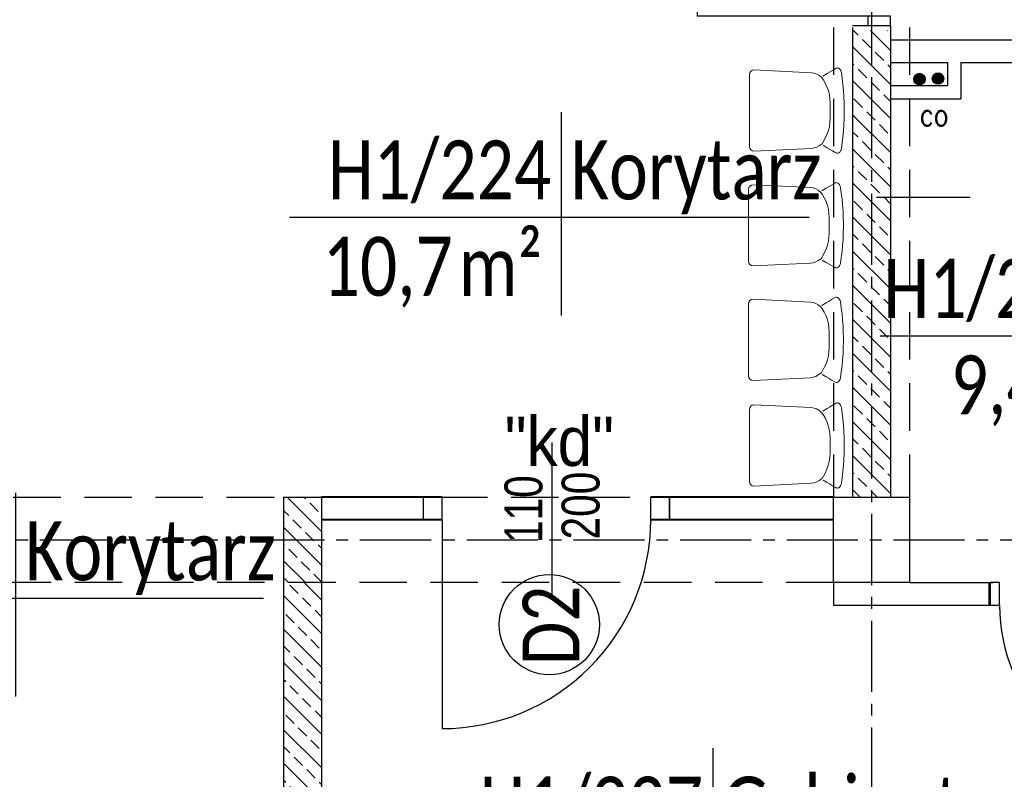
# Model space of a CAD drawing. Header units: millimetres. Extents: x 20447 to 23253, y -8211 to -4238.
# Tile 12 of 18: x 21753 to 22272, y -6252 to -5851. Entities that reach past the tile are written whole.
import ezdxf
from ezdxf.enums import TextEntityAlignment as Align

# ---------------------------------------------------------------- set-up
doc = ezdxf.new("R2010")
doc.units = ezdxf.units.MM
doc.linetypes.add('CENTER2', pattern=[1.125, 0.75, -0.125, 0.125, -0.125])
doc.linetypes.add('DASHED', pattern=[0.75, 0.5, -0.25])
for name, color, linetype in [('_A_metki', 19, 'Continuous'), ('DRZWIOPIS', 250, 'Continuous'), ('KRESKOWANIE', 250, 'Continuous'), ('NAZWY_POM_ARCHITEKTURA', 7, 'Continuous'), ('opisy', 2, 'Continuous'), ('OSIE', 1, 'CENTER2'), ('PODCIAGI', 251, 'DASHED'), ('s-piony c.o', 1, 'Continuous'), ('SCIANY_ŻELBETOWE', 250, 'Continuous'), ('SLUPY', 250, 'Continuous'), ('SLUSARKA', 7, 'Continuous'), ('STOLDRZWI', 7, 'Continuous'), ('TECHNOLOGIA', 5, 'Continuous')]:
    doc.layers.add(name, color=color, linetype=linetype)
doc.layers.add('pfu moje', color=95, linetype='Continuous', lineweight=40)
doc.layers.add('ŚCIANY_STARE', color=250, linetype='Continuous', lineweight=25)
doc.styles.add('ARIAL', font='arial.ttf', dxfattribs={"width": 0.9})
doc.styles.add('MM', font='calibri.ttf', dxfattribs={"width": 0.6, "height": 15})
doc.styles.add('ROMANS', font='ROMANS.shx', dxfattribs={"width": 0.6})

# ---------------------------------------------------------------- blocks, each defined once
blk = doc.blocks.new('DRZWI_D11W_90')
for p, q in [((5, 12), (5, 102)), ((50, 40.83), (50, -28.83))]:
    blk.add_line(p, q)
for points in [[(0, 0), (5, 0), (5, 12), (0, 12)], [(95, 0), (100, 0), (100, 12), (95, 12)]]:
    blk.add_lwpolyline(points, close=True)
blk.add_arc((5, 12), 90, 0, 90)
blk = doc.blocks.new('A$C7F644541')
at = {"layer": 'SLUSARKA', "ltscale": 50}
for p, q in [((84.85, 164.05), (91.92, 171.12)), ((100.41, 162.63), (91.92, 171.12)), ((93.34, 155.56), (84.85, 164.05)), ((93.34, 155.56), (100.41, 162.63)), ((76.95, 98.4), (27.69, 147.66)), ((0, 79.2), (7.07, 86.27)), ((15.56, 77.78), (7.07, 86.27)), ((0, 79.2), (8.49, 70.71)), ((8.49, 70.71), (15.56, 77.78)), ((15.56, 77.78), (93.34, 0))]:
    blk.add_line(p, q, dxfattribs=at)
blk.add_arc((15.56, 77.78), 110, 315, 45, dxfattribs=at)
at = {"layer": 'ŚCIANY_STARE', "ltscale": 50}
for p, q in [((91.92, 171.12), (100.41, 162.63)), ((0, 79.2), (8.49, 70.71))]:
    blk.add_line(p, q, dxfattribs=at)
blk = doc.blocks.new('*U1666')
at = {"layer": '_A_metki', "color": 1}
for points in [[(50, 21.37), (50, -20)], [(-5.26, 0), (100.46, 0)]]:
    blk.add_lwpolyline(points, dxfattribs=at)
at = {"layer": '_A_metki', "insert": (46.18, -4), "char_height": 12, "width": 19.7618, "attachment_point": 3, "line_spacing_factor": 0.8, "style": 'MM'}
blk.add_mtext('{\\W0.8;m²}', dxfattribs=at)
at = {"layer": '_A_metki', "style": 'MM', "width": 0.8}
for tag, p in [('NAZWA 1', (52, 15)), ('NAZWA 2', (52, 0))]:
    blk.add_attdef(tag, text='', height=12, dxfattribs=at).set_placement(p, align=Align.BOTTOM_LEFT)
for tag, p in [('nr pom.', (48, 0)), ('POW', (24.18, -21.08))]:
    blk.add_attdef(tag, text='', height=12, dxfattribs=at).set_placement(p, align=Align.BOTTOM_RIGHT)
blk.add_attdef('POW.', text='', height=12, dxfattribs=at).set_placement((28, -4), align=Align.TOP_RIGHT)
at = {"layer": '_A_metki', "style": 'MM', "oblique": 15, "width": 0.8}
blk.add_attdef('posadzka', text='', height=12, dxfattribs=at).set_placement((52, -4), align=Align.TOP_LEFT)
blk = doc.blocks.new('A$7E94F132B1B80')
at = {"color": 18, "linetype": 'Continuous', "lineweight": 0}
for p, q in [((1.51, 42.5), (1.08, 39.39)), ((1.73, 43.2), (1.51, 42.5)), ((1.99, 43.8), (1.73, 43.2)), ((2.35, 44.34), (1.99, 43.8)), ((2.86, 44.79), (2.35, 44.34)), ((2.86, 44.79), (3.2, 44.89)), ((3.61, 45), (3.2, 44.89)), ((3.61, 45), (3.96, 44.92)), ((4.27, 44.83), (3.96, 44.92)), ((4.27, 44.83), (4.41, 44.73)), ((6.2, 43.69), (4.41, 44.73)), ((7.8, 42.76), (6.2, 43.69)), ((9.04, 42.05), (7.8, 42.76)), ((11.11, 40.78), (9.04, 42.05)), ((14.51, 41.73), (13.23, 41)), ((15.91, 42.22), (14.51, 41.73)), ((17.37, 42.43), (15.91, 42.22)), ((47.54, 43.92), (17.37, 42.43)), ((48.48, 43.73), (47.54, 43.92)), ((49.28, 43.19), (48.48, 43.73)), ((49.81, 42.38), (49.28, 43.19)), ((50, 41.43), (49.81, 42.38)), ((1.08, 39.39), (0.7, 36.29)), ((10.06, 37.02), (9.15, 35.05)), ((10.06, 37.02), (11.6, 39.94)), ((13.23, 41), (11.6, 39.94)), ((50, 3.57), (50, 41.43)), ((0.4, 33.13), (0.18, 29.94)), ((0.7, 36.29), (0.4, 33.13)), ((8.42, 33), (7.9, 30.89)), ((9.15, 35.05), (8.42, 33)), ((0.04, 26.72), (0, 23.5)), ((0.18, 29.94), (0.04, 26.72)), ((7.58, 28.74), (7.48, 26.57)), ((7.48, 26.57), (7.48, 18.42)), ((7.9, 30.89), (7.58, 28.74)), ((0, 21.49), (0, 23.5)), ((0.04, 18.27), (0, 21.49)), ((0.18, 15.06), (0.04, 18.27)), ((7.48, 18.42), (7.58, 16.25)), ((7.58, 16.25), (7.9, 14.1)), ((0.4, 11.87), (0.18, 15.06)), ((0.7, 8.71), (0.4, 11.87)), ((7.9, 14.1), (8.42, 11.99)), ((8.42, 11.99), (9.15, 9.95)), ((1.08, 5.61), (0.7, 8.71)), ((1.51, 2.5), (1.08, 5.61)), ((9.15, 9.95), (10.06, 7.98)), ((10.06, 7.98), (11.12, 6.1)), ((11.12, 6.1), (12.1, 4.96)), ((1.73, 1.8), (1.51, 2.5)), ((1.99, 1.19), (1.73, 1.8)), ((2.35, 0.65), (1.99, 1.19)), ((2.86, 0.21), (2.35, 0.65)), ((3.24, 0.09), (2.86, 0.21)), ((3.61, 0), (3.24, 0.09)), ((3.61, 0), (3.96, 0.07)), ((4.27, 0.16), (3.96, 0.07)), ((4.27, 0.16), (4.41, 0.26)), ((6.2, 1.31), (4.41, 0.26)), ((7.8, 2.24), (6.2, 1.31)), ((9.04, 2.94), (7.8, 2.24)), ((11.36, 4.36), (9.04, 2.94)), ((12.1, 4.96), (13.23, 4)), ((13.23, 4), (14.51, 3.26)), ((14.51, 3.26), (15.91, 2.78)), ((15.91, 2.78), (17.37, 2.57)), ((17.37, 2.57), (47.54, 1.07)), ((47.54, 1.07), (48.48, 1.26)), ((48.48, 1.26), (49.28, 1.8)), ((49.28, 1.8), (49.81, 2.61)), ((49.81, 2.61), (50, 3.57))]:
    blk.add_line(p, q, dxfattribs=at)

msp = doc.modelspace()

# ---------------------------------------------------------------- hatches: boundary and pattern name
at = {"layer": 'KRESKOWANIE'}
h = msp.add_hatch(dxfattribs=at)
h.set_pattern_fill('BRASS', color=256, scale=2, angle=315, style=0)
h.set_pattern_definition([(315, (20228.751, -8194.34), (8.980256, 8.980256), []), (315, (20233.241, -8189.85), (8.980256, 8.980256), [6.35, -3.175])])
h.paths.add_polyline_path([(22202.49, -5856.98), (22192.49, -5856.98), (22192.49, -5977.12), (22202.49, -5977.12), (22202.49, -5886.85)])
h.paths.add_polyline_path([(22212.49, -5856.98), (22202.49, -5856.98), (22202.49, -5869.12), (22202.49, -5886.85), (22202.49, -5977.12), (22202.75, -5977.12), (22212.49, -5977.12)])
h.paths.add_polyline_path([(22202.49, -5977.12), (22192.49, -5977.12), (22192.49, -6102.98), (22202.49, -6102.98)])
h.paths.add_polyline_path([(22212.49, -5977.12), (22202.49, -5977.12), (22202.49, -6102.98), (22212.49, -6102.98)])
h = msp.add_hatch(dxfattribs=at)
h.set_pattern_fill('BRASS', color=256, scale=50, angle=315, style=0)
h.set_pattern_definition([(315, (38061.459, -8976.495), (8.838835, 8.838835), []), (315, (38065.879, -8972.075), (8.838835, 8.838835), [6.25, -3.125])])
h.paths.add_polyline_path([(21912.49, -6125.48), (21912.49, -6102.98), (21902.49, -6102.98), (21902.49, -6125.48)])
h.paths.add_polyline_path([(21892.49, -6125.48), (21902.49, -6125.48), (21902.49, -6102.98), (21892.49, -6102.98)])
h.paths.add_polyline_path([(21892.49, -6147.98), (21902.49, -6147.98), (21902.49, -6125.48), (21892.49, -6125.48)])
h.paths.add_polyline_path([(21912.49, -6125.48), (21902.49, -6125.48), (21902.49, -6147.98), (21912.49, -6147.98)])
h = msp.add_hatch(dxfattribs=at)
h.set_pattern_fill('BRASS', color=256, scale=50, angle=315, style=0)
h.set_pattern_definition([(315, (20665.042, -7897.261), (8.838835, 8.838835), []), (315, (20669.461, -7892.842), (8.838835, 8.838835), [6.25, -3.125])])
h.paths.add_polyline_path([(21912.49, -6147.98), (21902.49, -6147.98), (21902.49, -6435.48), (21912.49, -6435.48)])
h.paths.add_polyline_path([(21902.49, -6147.98), (21892.49, -6147.98), (21892.49, -6435.48), (21902.49, -6435.48)])
at = {"layer": 's-piony c.o'}
for points in [[(22224.79, -5882.38, -1), (22230.79, -5882.38, -1)], [(22224.79, -5882.38, -1), (22230.79, -5882.38, -1)], [(22224.79, -5882.38, -1), (22230.79, -5882.38, -1)], [(22234.53, -5882.38, -1), (22240.53, -5882.38, -1)], [(22234.53, -5882.38, -1), (22240.53, -5882.38, -1)], [(22234.53, -5882.38, -1), (22240.53, -5882.38, -1)]]:
    msp.add_hatch(color=256, dxfattribs=at).paths.add_polyline_path(points)

# ---------------------------------------------------------------- linework, layer by layer
msp.add_line((22034.05, -6155.43), (22034.05, -6085.76))
at = {"layer": 'DRZWIOPIS', "color": 250}
msp.add_line((22034.05, -6143.81), (22034.05, -6103.81), dxfattribs=at)
at = {"layer": 'DRZWIOPIS', "color": 1}
msp.add_circle((22032.6, -6170.17), 26.4, dxfattribs=at)
at = {"layer": 'NAZWY_POM_ARCHITEKTURA'}
msp.add_line((22205.08, -5944.87), (22254.41, -5944.87), dxfattribs=at)
at = {"layer": 'OSIE', "ltscale": 50}
for p, q in [((22202.49, -4319.09), (22202.49, -5886.85)), ((22202.49, -4319.09), (22202.49, -5886.85)), ((22202.49, -5886.85), (22202.49, -8036.57)), ((22202.49, -5886.85), (22202.49, -8036.57)), ((20526.54, -6125.49), (22738.76, -6125.48))]:
    msp.add_line(p, q, dxfattribs=at)
at = {"layer": 'pfu moje', "ltscale": 25}
for p, q in [((21976.06, -6102.98), (21912.49, -6102.98)), ((22182.49, -6102.98), (22086.06, -6102.98)), ((21976.06, -6114.98), (21912.49, -6114.98)), ((22182.49, -6114.98), (22086.06, -6114.98))]:
    msp.add_line(p, q, dxfattribs=at)
at = {"layer": 'PODCIAGI', "ltscale": 50}
for p, q in [((22182.49, -4467.98), (22182.49, -6102.98)), ((22222.49, -4467.98), (22222.49, -6102.98)), ((21562.49, -6102.98), (22182.49, -6102.98)), ((22182.49, -6147.98), (21562.49, -6147.98))]:
    msp.add_line(p, q, dxfattribs=at)
at = {"layer": 's-piony c.o'}
for centre in [(22227.79, -5882.72), (22227.79, -5882.72), (22227.79, -5882.72), (22237.53, -5882.38), (22237.53, -5882.38), (22237.53, -5882.38)]:
    msp.add_circle(centre, 3, dxfattribs=at)
at = {"layer": 'SCIANY_ŻELBETOWE'}
for p, q in [((22192.49, -5854.48), (22212.49, -5854.48)), ((22192.49, -5855.48), (22192.49, -6102.98)), ((22212.49, -5854.48), (22212.49, -6102.98)), ((21892.49, -6102.98), (21892.49, -6465.48)), ((21892.49, -6102.98), (21912.49, -6102.98)), ((21912.49, -6102.98), (21912.49, -6465.48))]:
    msp.add_line(p, q, dxfattribs=at)
at = {"layer": 'SLUPY'}
msp.add_lwpolyline([(22182.49, -6102.98), (22222.49, -6102.98), (22222.49, -6147.98), (22182.49, -6147.98)], close=True, dxfattribs=at)
at = {"layer": 'ŚCIANY_STARE'}
for p, q in [((22212.49, -5861.98), (22374.49, -5861.98)), ((22212.49, -5873.98), (22242.49, -5873.98)), ((22242.49, -5873.98), (22242.49, -5885.98)), ((22249.49, -5873.98), (22249.49, -5892.98)), ((22249.49, -5873.98), (22565.49, -5873.98)), ((22212.49, -5885.98), (22242.49, -5885.98)), ((22212.49, -5892.98), (22249.49, -5892.98)), ((22182.49, -6147.98), (22182.49, -6159.98)), ((22222.49, -6147.98), (22266.49, -6147.98)), ((22264.49, -6159.98), (22264.49, -6147.98)), ((22182.49, -6159.98), (22266.49, -6159.98))]:
    msp.add_line(p, q, dxfattribs=at)

# ---------------------------------------------------------------- block references
at = {"layer": '_A_metki'}
ref = msp.add_blockref('*U1666', (21909.18, -5955.42), dxfattribs=dict(at, xscale=2.592, yscale=2.592, zscale=2.592))
ref.add_attrib('NAZWA 2', 'Korytarz', dxfattribs={"height": 31.104, "style": 'MM', "width": 0.8}).set_placement((22043.97, -5955.42), align=Align.BOTTOM_LEFT)
ref.add_attrib('nr pom.', 'H1/224', dxfattribs={"height": 31.104, "style": 'MM', "width": 0.8}).set_placement((22033.6, -5955.42), align=Align.BOTTOM_RIGHT)
ref.add_attrib('POW.', '10,7', dxfattribs={"height": 31.104, "style": 'MM', "width": 0.8}).set_placement((21981.76, -5965.79), align=Align.TOP_RIGHT)
ref = msp.add_blockref('*U1666', (22220.68, -6017.91), dxfattribs=dict(at, xscale=2.592, yscale=2.592, zscale=2.592))
ref.add_attrib('NAZWA 2', 'Zaplecze', dxfattribs={"height": 31.104, "style": 'MM', "width": 0.8}).set_placement((22355.47, -6017.91), align=Align.BOTTOM_LEFT)
ref.add_attrib('nr pom.', 'H1/227a', dxfattribs={"height": 31.104, "style": 'MM', "width": 0.8}).set_placement((22345.1, -6017.91), align=Align.BOTTOM_RIGHT)
ref.add_attrib('POW.', '9,4', dxfattribs={"height": 31.104, "style": 'MM', "width": 0.8}).set_placement((22293.26, -6028.28), align=Align.TOP_RIGHT)
ref = msp.add_blockref('*U1666', (21621.53, -6156.17), dxfattribs=dict(at, xscale=2.592, yscale=2.592, zscale=2.592))
ref.add_attrib('NAZWA 2', 'Korytarz', dxfattribs={"height": 31.104, "style": 'MM', "width": 0.8}).set_placement((21756.31, -6156.17), align=Align.BOTTOM_LEFT)
ref.add_attrib('nr pom.', 'H1/209', dxfattribs={"height": 31.104, "style": 'MM', "width": 0.8}).set_placement((21745.94, -6156.17), align=Align.BOTTOM_RIGHT)
ref.add_attrib('POW.', '48,3', dxfattribs={"height": 31.104, "style": 'MM', "width": 0.8}).set_placement((21694.1, -6166.53), align=Align.TOP_RIGHT)
ref = msp.add_blockref('*U1666', (21989.2, -6290.74), dxfattribs=dict(at, xscale=2.592, yscale=2.592, zscale=2.592))
ref.add_attrib('NAZWA 2', 'Gabinet', dxfattribs={"height": 31.104, "style": 'MM', "width": 0.8}).set_placement((22123.99, -6290.74), align=Align.BOTTOM_LEFT)
ref.add_attrib('nr pom.', 'H1/227', dxfattribs={"height": 31.104, "style": 'MM', "width": 0.8}).set_placement((22113.62, -6290.74), align=Align.BOTTOM_RIGHT)
ref.add_attrib('POW.', '15,2', dxfattribs={"height": 31.104, "style": 'MM', "width": 0.8}).set_placement((22061.78, -6301.11), align=Align.TOP_RIGHT)
at = {"layer": 'SLUSARKA', "ltscale": 50, "rotation": 314.9999999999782}
msp.add_blockref('A$C7F644541', (21910.06, -6158.98), dxfattribs=at)
at = {"layer": 'STOLDRZWI'}
for p, rotation in [((22212.49, -5854.48), 90), ((22364.99, -6147.98), 180)]:
    msp.add_blockref('DRZWI_D11W_90', p, dxfattribs=dict(at, rotation=rotation))
at = {"layer": 'TECHNOLOGIA', "lineweight": 9, "rotation": 180}
for p in [(22188.14, -5876.75), (22187.64, -5937.23), (22187.64, -5997.59), (22188.11, -6053.25)]:
    msp.add_blockref('A$7E94F132B1B80', p, dxfattribs=at)

# ---------------------------------------------------------------- texts
at = {"layer": 'DRZWIOPIS', "color": 250, "width": 0.8}
for s, p in [('110', (22028.95, -6109.31)), ('200', (22059.09, -6107.43))]:
    msp.add_text(s, height=20, rotation=90, dxfattribs=at).set_placement(p, align=Align.CENTER)
at = {"layer": 'DRZWIOPIS', "color": 250, "style": 'MM', "width": 0.8}
msp.add_attdef('D2', text='oznaczenie', height=30, rotation=90, dxfattribs=at).set_placement((22033.52, -6170.63), align=Align.MIDDLE_CENTER)
at = {"layer": 'opisy', "color": 18, "true_color": 0x000000, "insert": (22009.04, -6060.56), "char_height": 26, "width": 459.9091, "attachment_point": 1, "style": 'ARIAL'}
msp.add_mtext('\\pxt4;"kd"', dxfattribs=at)
at = {"layer": 's-piony c.o', "ltscale": 50, "style": 'ROMANS', "width": 0.8}
msp.add_text('co', height=12, dxfattribs=at).set_placement((22227.92, -5907.35))
msp.add_text('co', height=12, dxfattribs=at).set_placement((22227.92, -5907.35))
msp.add_text('co', height=12, dxfattribs=at).set_placement((22227.92, -5907.35))

doc.saveas('drawing.dxf')
